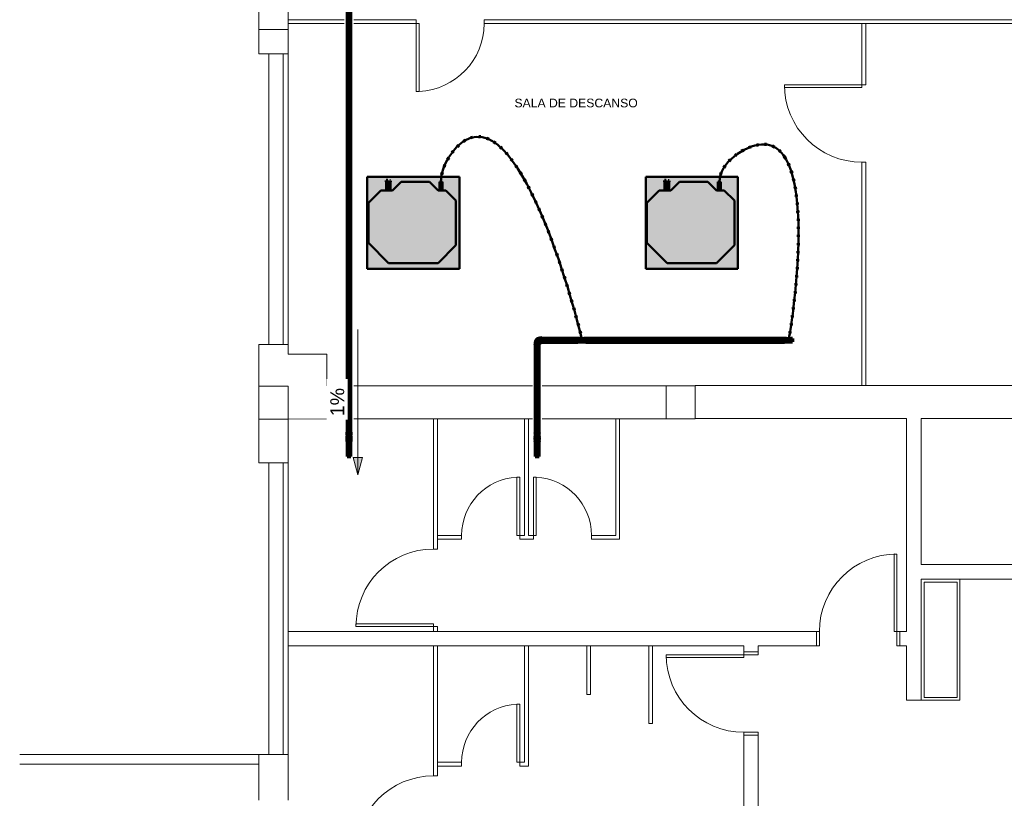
# Model space of a CAD drawing. Header units: millimetres. Extents: x -12292 to 200521, y -11012 to 10710.
# Tile 97 of 105: x -5203 to 4952, y -2793 to 5239. Entities that reach past the tile are written whole.
import ezdxf

# ---------------------------------------------------------------- set-up
doc = ezdxf.new("R2010")
doc.units = ezdxf.units.MM
doc.linetypes.add('Centro', pattern=[30, 12, -6, 6, -6])
doc.linetypes.add('Oculto 1_5', pattern=[2.2, 1.5, -0.7])
for name, color, linetype, lineweight in [('A-DETL', 90, 'Oculto 1_5', 18), ('DIVISORIAS', 7, 'Continuous', 18), ('ESQ', 7, 'Continuous', 18), ('G-ANNO-DIMS', 111, 'Continuous', 9), ('G-ANNO-TEXT', 231, 'Continuous', 18), ('M-EQPM', 50, 'Continuous', 50), ('P-PIPE', 3, 'Continuous', 70), ('P-PIPE-CNTR', 3, 'Centro', 50), ('PAREDES', 7, 'Continuous', 18), ('PEM1-Layout Superior_dwg', 8, 'Continuous', 18), ('PILAR', 7, 'Continuous', 18)]:
    doc.layers.add(name, color=color, linetype=linetype, lineweight=lineweight)
doc.styles.add('Arial_1', font='arial.ttf', dxfattribs={"height": 144})
doc.styles.add('Arial_3', font='arial.ttf', dxfattribs={"height": 90})

# ---------------------------------------------------------------- blocks, each defined once
blk = doc.blocks.new('Midea_VRF_Indoor_4-way Cassette_MI-90_100_112_140_Q4_DHN1-D _2nd DC_ - MI2-100Q4DHN1-V12-DRENO PAVIMENTO SUPERIOR')
at = {"layer": 'M-EQPM', "linetype": 'Oculto 1_5', "lineweight": 18}
h = blk.add_hatch(color=256, dxfattribs=at)
h.paths.add_polyline_path([(-475, -255), (-475, -475), (475, -475), (475, 475), (-475, 475), (-475, -57)])
h.paths.add_polyline_path([(-415, -255), (-415, 255), (-206, 464), (206, 464), (335, 335), (335, 281), (425, 281), (425, 275), (426, 275), (426, 282), (438, 281), (438, 265), (426, 265), (426, 271), (425, 271), (425, 265), (335, 265), (335, 244), (425, 244), (425, 235), (335, 235), (335, 215), (425, 125), (425, -165), (335, -255), (335, -269), (425, -270), (425, -301), (335, -301), (335, -335), (230, -440), (-230, -440), (-382, -288)])
h.paths.add_polyline_path([(426, 241), (426, 244), (435, 244), (435, 234), (426, 235), (426, 239)])
for points in [[(-415, -255), (-230, -440), (230, -440), (335, -335), (335, -255), (425, -165), (425, 125), (335, 215), (335, 335), (206, 464), (-206, 464), (-415, 255), (-415, -57)], [(335, 266), (335, 265), (425, 266), (425, 281), (335, 281), (335, 266)], [(335, 235), (335, 235), (425, 235), (425, 244), (335, 244), (335, 235)], [(335, -300), (335, -301), (425, -300), (425, -269), (335, -270), (335, -299)]]:
    blk.add_hatch(color=256, dxfattribs=at).paths.add_polyline_path(points)
at = {"layer": 'M-EQPM'}
for p, q in [((0, 475), (-475, 475)), ((-475, 475), (-475, -475)), ((-475, -475), (-475, 475)), ((-475, 475), (475, 475)), ((-206, 464), (-415, 255)), ((-415, 255), (-206, 464)), ((206, 464), (-206, 464)), ((-206, 464), (206, 464)), ((475, 475), (0, 475)), ((335, 335), (206, 464)), ((206, 464), (335, 335)), ((475, -475), (475, 475)), ((475, 475), (475, -475)), ((335, 215), (335, 335)), ((335, 335), (335, 215)), ((-415, 255), (-415, -255)), ((-415, -255), (-415, 255)), ((425, 281), (335, 281)), ((335, 265), (425, 265)), ((425, 244), (335, 244)), ((335, 235), (425, 235)), ((425, 125), (335, 215)), ((335, 215), (425, 125)), ((425, 265), (425, 281)), ((425, 235), (425, 244)), ((425, -165), (425, 125)), ((425, 125), (425, -165)), ((335, -255), (425, -165)), ((425, -165), (335, -255)), ((-415, -255), (-230, -440)), ((-230, -440), (-415, -255)), ((335, -335), (335, -255)), ((335, -255), (335, -335)), ((425, -269), (335, -269)), ((335, -301), (425, -301)), ((425, -301), (425, -269)), ((230, -440), (335, -335)), ((335, -335), (230, -440)), ((-475, -475), (475, -475)), ((475, -475), (-475, -475)), ((-230, -440), (230, -440)), ((230, -440), (-230, -440))]:
    blk.add_line(p, q, dxfattribs=at)
blk = doc.blocks.new('Midea_VRF_Indoor_4-way Cassette_MI-90_100_112_140_Q4_DHN1-D _2nd DC_ - MI2-100Q4DHN1-V13-DRENO PAVIMENTO SUPERIOR')
at = {"layer": 'M-EQPM', "linetype": 'Oculto 1_5', "lineweight": 18}
h = blk.add_hatch(color=256, dxfattribs=at)
h.paths.add_polyline_path([(-475, -255), (-475, -475), (475, -475), (475, 475), (-475, 475), (-475, 65)])
h.paths.add_polyline_path([(-415, 215), (-415, 255), (-206, 464), (206, 464), (335, 335), (335, 281), (425, 281), (425, 275), (426, 275), (426, 282), (438, 281), (438, 265), (426, 265), (426, 271), (425, 271), (425, 265), (335, 265), (335, 244), (425, 244), (425, 235), (335, 235), (335, 215), (425, 125), (425, -165), (335, -255), (335, -269), (425, -270), (425, -301), (335, -301), (335, -335), (230, -440), (-230, -440), (-415, -255), (-415, 65)])
h.paths.add_polyline_path([(426, 241), (426, 244), (435, 244), (435, 234), (426, 235), (426, 241)])
for points in [[(-415, -255), (-230, -440), (230, -440), (335, -335), (335, -255), (425, -165), (425, 125), (335, 215), (335, 335), (206, 464), (-206, 464), (-415, 255), (-415, 65)], [(335, 281), (335, 265), (425, 266), (425, 281)], [(335, 235), (425, 235), (425, 244), (335, 244), (335, 235)], [(335, -300), (335, -301), (425, -300), (425, -269), (335, -270), (335, -299)]]:
    blk.add_hatch(color=256, dxfattribs=at).paths.add_polyline_path(points)
at = {"layer": 'M-EQPM'}
for p, q in [((0, 475), (-475, 475)), ((-475, 475), (-475, -475)), ((-475, -475), (-475, 475)), ((-475, 475), (475, 475)), ((-206, 464), (-415, 255)), ((-415, 255), (-206, 464)), ((206, 464), (-206, 464)), ((-206, 464), (206, 464)), ((475, 475), (0, 475)), ((335, 335), (206, 464)), ((206, 464), (335, 335)), ((475, -475), (475, 475)), ((475, 475), (475, -475)), ((335, 215), (335, 335)), ((335, 335), (335, 215)), ((-415, 255), (-415, -255)), ((-415, -255), (-415, 255)), ((425, 281), (335, 281)), ((335, 265), (425, 265)), ((425, 244), (335, 244)), ((335, 235), (425, 235)), ((425, 125), (335, 215)), ((335, 215), (425, 125)), ((425, 265), (425, 281)), ((425, 235), (425, 244)), ((425, -165), (425, 125)), ((425, 125), (425, -165)), ((335, -255), (425, -165)), ((425, -165), (335, -255)), ((-415, -255), (-230, -440)), ((-230, -440), (-415, -255)), ((335, -335), (335, -255)), ((335, -255), (335, -335)), ((425, -269), (335, -269)), ((335, -301), (425, -301)), ((425, -301), (425, -269)), ((230, -440), (335, -335)), ((335, -335), (230, -440)), ((-475, -475), (475, -475)), ((475, -475), (-475, -475)), ((-230, -440), (230, -440)), ((230, -440), (-230, -440))]:
    blk.add_line(p, q, dxfattribs=at)
blk = doc.blocks.new('Cotovelo - PVC - CW - Padrão-V20-DRENO PAVIMENTO SUPERIOR')
at = {"layer": 'P-PIPE', "lineweight": 18}
for points in [[(118, 972), (135, 972), (135, 977), (111, 977), (111, 972), (114, 972)], [(135, 909), (141, 910), (147, 913), (152, 917), (156, 923), (157, 926), (158, 932), (157, 938), (154, 945), (154, 941), (155, 936), (156, 932), (155, 926), (151, 920), (148, 916), (145, 914), (140, 912), (135, 911), (128, 912), (122, 915), (118, 919), (116, 923), (114, 929), (113, 932), (114, 938), (115, 943), (115, 945), (114, 943), (112, 938), (111, 932), (112, 926), (114, 921), (120, 915), (124, 912), (129, 910)], [(118, 955), (135, 955), (135, 972), (113, 972), (113, 955), (116, 955)], [(135, 911), (141, 912), (147, 915), (151, 919), (154, 924), (155, 929), (156, 932), (155, 938), (154, 939), (153, 928), (150, 922), (145, 917), (140, 914), (135, 913), (127, 915), (121, 919), (117, 924), (116, 930), (115, 940), (114, 938), (113, 931), (114, 927), (118, 920), (121, 916), (124, 914), (129, 912)], [(135, 913), (135, 955), (116, 955), (115, 940), (116, 928), (120, 921), (124, 916), (131, 914), (131, 914)], [(135, 972), (158, 972), (158, 977), (135, 977)], [(156, 955), (156, 972), (135, 972), (135, 955), (155, 955)], [(135, 913), (143, 915), (143, 916), (143, 916), (147, 918), (151, 924), (152, 925), (153, 929), (154, 938), (153, 955), (135, 955), (135, 914)]]:
    blk.add_hatch(color=120, dxfattribs=at).paths.add_polyline_path(points)
at = {"layer": 'P-PIPE', "color": 4}
for p, q in [((111, 977), (111, 972)), ((135, 977), (111, 977)), ((111, 972), (135, 972)), ((113, 972), (113, 955)), ((113, 955), (135, 955)), ((158, 977), (135, 977)), ((135, 972), (158, 972)), ((135, 955), (156, 955)), ((156, 955), (156, 972)), ((158, 972), (158, 977))]:
    blk.add_line(p, q, dxfattribs=at)
at = {"layer": 'P-PIPE', "color": 4, "flags": 128}
for points in [[(115, 955), (115, 954), (115, 953), (115, 953), (115, 952), (115, 951), (115, 950), (115, 949), (115, 948), (115, 947), (115, 946), (115, 945), (115, 945), (115, 944), (115, 943), (115, 942), (115, 942), (115, 941), (115, 940), (115, 939), (115, 939), (115, 938), (115, 938), (115, 937), (115, 936), (115, 936), (115, 935), (115, 935), (115, 935), (115, 934), (115, 934), (115, 934), (115, 933), (115, 933), (115, 933), (115, 933), (115, 932), (115, 932), (115, 932), (115, 932)], [(154, 932), (154, 932), (154, 932), (154, 932), (154, 933), (154, 933), (154, 933), (154, 933), (154, 933), (154, 934), (154, 934), (154, 934), (154, 935), (154, 935), (154, 936), (154, 936), (154, 937), (154, 937), (154, 938), (154, 939), (154, 939), (154, 940), (154, 941), (154, 941), (154, 942), (154, 943), (154, 944), (154, 944), (154, 945), (154, 946), (154, 947), (154, 948), (154, 949), (154, 950), (154, 950), (154, 951), (154, 952), (154, 953), (154, 954), (154, 955), (154, 955)]]:
    blk.add_lwpolyline(points, dxfattribs=at)
at = {"layer": 'P-PIPE', "color": 4}
for radius, start, end in [(23.3, 145.0433, 270), (21.2, 155.5112, 270), (19.3, 171.1437, 270), (23.3, 270, 34.7888), (21.2, 270, 24.9714), (19.2, 270, 5.2921)]:
    blk.add_arc((135, 932), radius, start, end, dxfattribs=at)
blk = doc.blocks.new('PEM1-Layout Superior_dwg_PLAT-964935-DRENO PAVIMENTO SUPERIOR')
at = {"layer": 'PAREDES', "flags": 128}
for points in [[(-1250, 1300), (0, 1300), (0, 900), (-1250, 900)], [(-1220, 1270), (-30, 1270), (-30, 930), (-1220, 930)]]:
    blk.add_lwpolyline(points, close=True, dxfattribs=at)
blk = doc.blocks.new('PEM1-Layout Superior_dwg-964791-DRENO PAVIMENTO SUPERIOR')
at = {"lineweight": 18}
for p, q in [((28722, 61697), (28722, 61657)), ((29422, 61697), (29422, 61657))]:
    blk.add_line(p, q, dxfattribs=at)
at = {"layer": 'DIVISORIAS'}
for p, q in [((27978, 61697), (27400, 61697)), ((27400, 61657), (27978, 61657)), ((28722, 61697), (28078, 61697)), ((28078, 61657), (28752, 61657)), ((33319, 61057), (33319, 61657)), ((33359, 61057), (33359, 61657))]:
    blk.add_line(p, q, dxfattribs=at)
at = {"layer": 'DIVISORIAS', "flags": 128}
for points in [[(29422, 61697), (35189, 61697), (35189, 61657), (29422, 61657)], [(33359, 61097), (33359, 61027), (33319, 61027), (33319, 61097)], [(33319, 57923), (33319, 60227), (33359, 60227), (33359, 57923)]]:
    blk.add_lwpolyline(points, dxfattribs=at)
blk.add_lwpolyline([(33319, 61027), (33319, 60997), (32519, 60997), (32519, 61027)], close=True, dxfattribs=at)
at = {"layer": 'ESQ'}
for p, q in [((27350, 61346), (27350, 58346)), ((27400, 61346), (27400, 58346)), ((27350, 57126), (27350, 54116)), ((27400, 57126), (27400, 54116))]:
    blk.add_line(p, q, dxfattribs=at)
at = {"layer": 'ESQ', "flags": 128}
for points in [[(28722, 61697), (28722, 61657), (28692, 61657)], [(29422, 61697), (29422, 61657), (29452, 61657)], [(28940, 57577), (28940, 56236), (28900, 56236), (28900, 57577)], [(32850, 55236), (32880, 55236), (32880, 55386), (32850, 55386)], [(33710, 55236), (33680, 55236), (33680, 55386), (33710, 55386)], [(28940, 55236), (28940, 53896), (28900, 53896), (28900, 55236)], [(32250, 55176), (32250, 55146), (32100, 55146), (32100, 55176)], [(32250, 54316), (32250, 54346), (32100, 54346), (32100, 54316)]]:
    blk.add_lwpolyline(points, dxfattribs=at)
for points in [[(28752, 60957), (28722, 60957), (28722, 61657), (28752, 61657)], [(29760, 56977), (29790, 56977), (29790, 56377), (29760, 56377)], [(29960, 56977), (29930, 56977), (29930, 56377), (29960, 56377)], [(33680, 55386), (33650, 55386), (33650, 56186), (33680, 56185)], [(28100, 55466), (28100, 55436), (28900, 55436), (28900, 55466)], [(30480, 55236), (30520, 55236), (30520, 54736), (30480, 54736)], [(31120, 55236), (31160, 55236), (31160, 54436), (31120, 54436)], [(32100, 55146), (32100, 55116), (31299, 55116), (31300, 55146)], [(29760, 54636), (29790, 54636), (29790, 54036), (29760, 54036)]]:
    blk.add_lwpolyline(points, close=True, dxfattribs=at)
at = {"layer": 'ESQ'}
for centre, radius, start, end in [((28722, 61657), 700, 272.4556, 0), ((33319, 61027), 800, 180, 270), ((29790, 56378), 600, 92.8655, 180.0716), ((29930, 56378), 600, 359.9284, 87.1345), ((28900, 55436), 800, 90, 180), ((33680, 55385), 800, 90, 180), ((32100, 55146), 800, 180, 270), ((29790, 54036), 600, 92.8655, 180.0716), ((28900, 53096), 800, 90, 180)]:
    blk.add_arc(centre, radius, start, end, dxfattribs=at)
at = {"layer": 'PAREDES'}
for p, q in [((27200, 61346), (27200, 58346)), ((29920, 57921), (28078, 57921)), ((31300, 57921), (30020, 57921)), ((35500, 57925), (31600, 57925)), ((29920, 57580), (28078, 57580)), ((31300, 57580), (30020, 57580)), ((27200, 57126), (27200, 54116)), ((33710, 55386), (33710, 55236)), ((24632, 54116), (27100, 54116)), ((24632, 54016), (27100, 54016))]:
    blk.add_line(p, q, dxfattribs=at)
at = {"layer": 'PAREDES', "flags": 128}
for points in [[(27100, 61596), (27100, 61346), (27400, 61346), (27400, 61596)], [(27978, 57921), (27800, 57921), (27800, 58246), (27400, 58246), (27400, 58346), (27100, 58346), (27100, 57915)], [(31600, 57582), (33780, 57582), (33780, 55386), (33710, 55386), (33710, 55236), (33780, 55236), (33780, 54676), (33930, 54676), (33930, 55926), (35800, 55926), (35800, 56146), (35650, 56146), (35650, 56076), (33930, 56076), (33930, 57584), (35500, 57584)], [(27978, 57580), (27800, 57580), (27400, 57576), (27400, 57126), (27100, 57126), (27100, 57246), (27100, 57576)], [(29840, 57578), (29840, 56377), (29790, 56377), (29790, 56337), (29930, 56337), (29930, 56377), (29880, 56377), (29880, 57579)], [(30780, 57580), (30780, 56377), (30530, 56377), (30530, 56337), (30820, 56337), (30820, 57580)], [(33780, 57582), (33780, 55386), (33710, 55386), (33780, 55386)], [(28940, 56337), (29190, 56337), (29190, 56377), (28940, 56377)], [(28900, 55386), (28900, 55436), (28940, 55436), (28940, 55386)], [(28045, 52896), (32250, 52896), (33930, 52896), (33930, 53546), (33780, 53546), (33780, 53046), (32250, 53046), (32250, 54316), (32100, 54316), (32100, 53046), (28045, 53046)], [(27100, 53646), (27100, 54116), (27400, 54116), (27400, 53646)], [(28940, 53996), (29190, 53996), (29190, 54036), (28940, 54036)]]:
    blk.add_lwpolyline(points, dxfattribs=at)
for points in [[(27400, 55236), (27400, 55386), (32850, 55386), (32850, 55236), (32250, 55236), (32250, 55176), (32100, 55176), (32100, 55236)], [(29880, 53996), (29880, 55236), (29840, 55236), (29840, 54036), (29790, 54036), (29790, 53996)]]:
    blk.add_lwpolyline(points, close=True, dxfattribs=at)
at = {"layer": 'PILAR', "flags": 128}
blk.add_lwpolyline([(27100, 61896), (27400, 61896), (27400, 61596), (27100, 61596)], close=True, dxfattribs=at)
for points in [[(27100, 57916), (27400, 57916), (27400, 57576), (27100, 57576), (27100, 57915)], [(31300, 57920), (31300, 57580), (31600, 57580), (31600, 57921), (31300, 57921)]]:
    blk.add_lwpolyline(points, dxfattribs=at)
at = {"extrusion": (0, 0, -1), "zscale": -1, "rotation": 270}
blk.add_blockref('PEM1-Layout Superior_dwg_PLAT-964935-DRENO PAVIMENTO SUPERIOR', (-35230, 54676), dxfattribs=at)
blk = doc.blocks.new('Cotovelo - PVC - CW - Padrão-V19-DRENO PAVIMENTO SUPERIOR')
at = {"layer": 'P-PIPE', "lineweight": 18}
h = blk.add_hatch(color=120, dxfattribs=at)
h.paths.add_polyline_path([(157, 1950), (157, 1951), (153, 1950), (157, 1950)])
h.paths.add_polyline_path([(115, 1909), (154, 1909), (155, 1912), (157, 1913), (157, 1943), (157, 1950), (147, 1950), (136, 1945), (132, 1942), (130, 1941), (124, 1935), (120, 1928), (118, 1922), (116, 1917), (116, 1912)])
for points in [[(174, 1911), (174, 1911), (174, 1944), (174, 1953), (158, 1953), (157, 1943), (158, 1911)], [(179, 1909), (180, 1909), (179, 1921), (179, 1956), (174, 1956), (174, 1944), (174, 1909), (174, 1909)], [(118, 1887), (158, 1887), (158, 1893), (111, 1893), (111, 1887), (114, 1887)], [(134, 1893), (156, 1893), (156, 1909), (113, 1909), (114, 1893), (129, 1893)], [(116, 1912), (116, 1915), (116, 1914)], [(180, 1909), (179, 1916), (179, 1910)]]:
    blk.add_hatch(color=120, dxfattribs=at).paths.add_polyline_path(points)
at = {"layer": 'A-DETL', "color": 120, "linetype": 'Continuous'}
for start_param, end_param in [(4.712389, 5.759587), (3.665191, 4.45059)]:
    blk.add_ellipse((180, 1932), major_axis=(0, 23.3), ratio=0.01, start_param=start_param, end_param=end_param, dxfattribs=at)
at = {"layer": 'P-PIPE', "color": 4}
for p, q in [((174, 1953), (158, 1953)), ((180, 1956), (174, 1956)), ((111, 1893), (111, 1887)), ((158, 1893), (111, 1893)), ((111, 1887), (158, 1887)), ((113, 1909), (113, 1893)), ((156, 1909), (113, 1909)), ((156, 1893), (156, 1909)), ((158, 1911), (174, 1911)), ((158, 1887), (158, 1893)), ((174, 1909), (180, 1909))]:
    blk.add_line(p, q, dxfattribs=at)
at = {"layer": 'P-PIPE', "color": 4, "flags": 128}
for points in [[(158, 1952), (156, 1951), (154, 1951), (152, 1951), (151, 1951), (149, 1951), (147, 1950), (146, 1950), (144, 1949), (143, 1949), (141, 1948), (140, 1947), (138, 1947), (137, 1946), (135, 1945), (134, 1944), (132, 1943), (131, 1942), (130, 1941), (128, 1940), (127, 1939), (126, 1937), (125, 1936), (124, 1935), (123, 1933), (122, 1932), (121, 1931), (120, 1929), (119, 1928), (119, 1926), (118, 1925), (118, 1923), (117, 1921), (117, 1920), (116, 1918), (116, 1916), (116, 1915), (115, 1913), (115, 1911), (115, 1910), (115, 1909)], [(154, 1909), (154, 1909), (154, 1910), (154, 1910), (154, 1910), (154, 1910), (154, 1910), (154, 1910), (154, 1910), (154, 1911), (154, 1911), (154, 1911), (154, 1911), (154, 1911), (154, 1911), (154, 1911), (155, 1912), (155, 1912), (155, 1912), (155, 1912), (155, 1912), (155, 1912), (155, 1912), (155, 1912), (155, 1912), (155, 1912), (156, 1913), (156, 1913), (156, 1913), (156, 1913), (156, 1913), (156, 1913), (156, 1913), (157, 1913), (157, 1913), (157, 1913), (157, 1913), (157, 1913), (157, 1913), (157, 1913), (158, 1913)]]:
    blk.add_lwpolyline(points, dxfattribs=at)
at = {"layer": 'P-PIPE', "color": 4}
for centre, major_axis, start_param, end_param in [((158, 1932), (0, 21.2), 0, 3.141593), ((174, 1932), (0, 23.3), 0, 3.141593), ((180, 1932), (0, 23.3), 0, 3.141593), ((180, 1932), (0, 23.3), 5.759587, 6.283185), ((180, 1932), (0, 23.3), 3.141593, 3.665191)]:
    blk.add_ellipse(centre, major_axis=major_axis, ratio=0.01, start_param=start_param, end_param=end_param, dxfattribs=at)
blk = doc.blocks.new('Cotovelo - PVC - CW - Padrão-V21-DRENO PAVIMENTO SUPERIOR')
at = {"layer": 'P-PIPE', "lineweight": 18}
for points in [[(118, 909), (128, 910), (122, 913), (116, 918), (116, 918), (116, 912), (116, 909), (117, 909)], [(149, 909), (153, 909), (153, 918), (149, 915), (144, 911), (140, 910), (141, 909), (149, 909)], [(118, 887), (135, 887), (135, 893), (111, 893), (111, 887), (117, 887)], [(124, 893), (135, 893), (135, 909), (128, 909), (113, 909), (113, 893), (123, 893)], [(135, 893), (156, 893), (156, 909), (135, 909), (135, 895)], [(158, 887), (158, 893), (135, 893), (135, 887), (157, 887)]]:
    blk.add_hatch(color=120, dxfattribs=at).paths.add_polyline_path(points)
at = {"layer": 'A-DETL', "color": 120, "linetype": 'Continuous', "flags": 128}
for points in [[(115, 933), (115, 934), (115, 935), (115, 935)], [(115, 928), (115, 928), (115, 929), (115, 929), (115, 930), (115, 930), (115, 930), (115, 931), (115, 931), (115, 931), (115, 932), (115, 932)], [(116, 935), (116, 935), (116, 936), (116, 937), (116, 938), (116, 938), (117, 939), (117, 940), (117, 940), (117, 941), (118, 942), (118, 942), (119, 943), (119, 944), (120, 944), (120, 945), (121, 946), (121, 946), (122, 947), (122, 947), (123, 948), (123, 948), (124, 948), (125, 949), (125, 949), (126, 950), (127, 950), (128, 950), (128, 950), (129, 951), (130, 951), (130, 951), (131, 951), (132, 951), (133, 951), (134, 951), (134, 952), (135, 952)], [(135, 952), (135, 951), (136, 951), (137, 951), (138, 951), (138, 951), (139, 951), (140, 951), (141, 951), (141, 950), (142, 950), (143, 950), (143, 949), (144, 949), (145, 949), (145, 948), (146, 948), (147, 947), (147, 947), (148, 946), (148, 946), (149, 945), (149, 945), (150, 944), (150, 943), (151, 943), (151, 942), (151, 941), (152, 941), (152, 940), (152, 939), (153, 939), (153, 938), (153, 937), (153, 936), (153, 936), (154, 935), (154, 934), (154, 933), (154, 933)], [(154, 932), (154, 932), (154, 931), (154, 931), (154, 931), (154, 930), (154, 930), (154, 930), (154, 929), (154, 929), (154, 928), (154, 928), (154, 927)]]:
    blk.add_lwpolyline(points, dxfattribs=at)
at = {"layer": 'A-DETL', "color": 120, "linetype": 'Continuous'}
for start, end in [(105, 144.9209), (96.4577, 105), (90, 94.5985), (85.4015, 90), (75, 83.5423), (34.9112, 75)]:
    blk.add_arc((135, 932), 23.3, start, end, dxfattribs=at)
at = {"layer": 'P-PIPE', "color": 4}
for p, q in [((111, 893), (111, 887)), ((135, 893), (111, 893)), ((111, 887), (135, 887)), ((113, 909), (113, 893)), ((132, 909), (113, 909)), ((158, 893), (135, 893)), ((135, 887), (158, 887)), ((156, 909), (137, 909)), ((156, 893), (156, 909)), ((158, 887), (158, 893))]:
    blk.add_line(p, q, dxfattribs=at)
at = {"layer": 'P-PIPE', "color": 4, "flags": 128}
for points in [[(115, 909), (115, 910), (115, 911), (115, 912), (115, 913), (115, 914), (115, 915), (115, 916), (115, 917), (115, 917), (115, 918), (115, 919)], [(154, 919), (154, 918), (154, 918), (154, 917), (154, 916), (154, 915), (154, 914), (154, 913), (154, 912), (154, 911), (154, 910), (154, 910), (154, 909)]]:
    blk.add_lwpolyline(points, dxfattribs=at)
blk = doc.blocks.new('Cotovelo - PVC - CW - Padrão-1119545-DRENO PAVIMENTO SUPERIOR')
at = {"layer": 'P-PIPE', "lineweight": 18}
for points in [[(-1807, 973), (-1807, 979), (-1830, 979), (-1830, 974), (-1818, 973), (-1813, 973)], [(-1807, 911), (-1800, 912), (-1794, 915), (-1789, 919), (-1785, 925), (-1784, 928), (-1783, 934), (-1784, 940), (-1788, 947), (-1787, 942), (-1786, 938), (-1785, 934), (-1786, 928), (-1790, 922), (-1794, 918), (-1798, 915), (-1802, 914), (-1807, 913), (-1813, 914), (-1819, 917), (-1823, 921), (-1826, 925), (-1827, 931), (-1828, 934), (-1826, 942), (-1826, 945), (-1826, 947), (-1827, 945), (-1829, 940), (-1830, 934), (-1829, 928), (-1826, 922), (-1822, 917), (-1817, 914), (-1812, 912)], [(-1807, 957), (-1807, 973), (-1828, 973), (-1828, 957), (-1817, 957), (-1812, 957)], [(-1807, 913), (-1800, 914), (-1794, 917), (-1790, 921), (-1788, 925), (-1786, 931), (-1785, 934), (-1787, 942), (-1787, 941), (-1788, 930), (-1791, 924), (-1795, 919), (-1802, 916), (-1807, 915), (-1815, 917), (-1820, 921), (-1824, 926), (-1826, 932), (-1826, 942), (-1827, 940), (-1828, 933), (-1827, 929), (-1823, 922), (-1820, 918), (-1815, 915), (-1812, 914)], [(-1807, 915), (-1807, 957), (-1826, 957), (-1826, 942), (-1826, 933), (-1823, 924), (-1817, 918), (-1811, 916), (-1810, 916)], [(-1807, 973), (-1783, 974), (-1783, 979), (-1795, 979), (-1807, 979), (-1807, 973)], [(-1807, 957), (-1785, 957), (-1785, 973), (-1807, 973), (-1807, 957)], [(-1807, 915), (-1798, 917), (-1794, 920), (-1790, 925), (-1790, 925), (-1789, 930), (-1788, 931), (-1787, 940), (-1788, 957), (-1807, 957), (-1807, 916)]]:
    blk.add_hatch(color=120, dxfattribs=at).paths.add_polyline_path(points)
at = {"layer": 'A-DETL', "color": 120, "linetype": 'Continuous'}
for start_param, end_param in [(1.570796, 2.617994), (0.523599, 1.570796)]:
    blk.add_ellipse((-1807, 979), major_axis=(23.3, 0), ratio=0.01, start_param=start_param, end_param=end_param, dxfattribs=at)
at = {"layer": 'P-PIPE', "color": 4}
for p, q in [((-1830, 979), (-1830, 974)), ((-1828, 974), (-1828, 957)), ((-1785, 957), (-1785, 974)), ((-1783, 974), (-1783, 979))]:
    blk.add_line(p, q, dxfattribs=at)
at = {"layer": 'P-PIPE', "color": 4, "flags": 128}
for points in [[(-1826, 957), (-1826, 956), (-1826, 955), (-1826, 954), (-1826, 953), (-1826, 953), (-1826, 952), (-1826, 951), (-1826, 950), (-1826, 949), (-1826, 948), (-1826, 947), (-1826, 946), (-1826, 946), (-1826, 945), (-1826, 944), (-1826, 943), (-1826, 943), (-1826, 942), (-1826, 941), (-1826, 941), (-1826, 940), (-1826, 939), (-1826, 939), (-1826, 938), (-1826, 938), (-1826, 937), (-1826, 937), (-1826, 937), (-1826, 936), (-1826, 936), (-1826, 935), (-1826, 935), (-1826, 935), (-1826, 935), (-1826, 935), (-1826, 934), (-1826, 934), (-1826, 934), (-1826, 934)], [(-1787, 934), (-1787, 934), (-1787, 934), (-1787, 934), (-1787, 935), (-1787, 935), (-1787, 935), (-1787, 935), (-1787, 935), (-1787, 936), (-1787, 936), (-1787, 937), (-1787, 937), (-1787, 937), (-1787, 938), (-1787, 938), (-1787, 939), (-1787, 939), (-1787, 940), (-1787, 941), (-1787, 941), (-1787, 942), (-1787, 943), (-1787, 943), (-1787, 944), (-1787, 945), (-1787, 946), (-1787, 946), (-1787, 947), (-1787, 948), (-1787, 949), (-1787, 950), (-1787, 951), (-1787, 952), (-1787, 953), (-1787, 953), (-1787, 954), (-1787, 955), (-1787, 956), (-1787, 957), (-1787, 957)]]:
    blk.add_lwpolyline(points, dxfattribs=at)
at = {"layer": 'P-PIPE', "color": 4}
for radius, start, end in [(23.3, 145.0323, 270), (21.2, 155.4945, 270), (19.2, 172.1207, 270), (23.3, 270, 34.7719), (21.2, 270, 24.9435), (19.2, 270, 5.2075)]:
    blk.add_arc((-1807, 934), radius, start, end, dxfattribs=at)
for centre, major_axis, start_param, end_param in [((-1807, 979), (23.3, 0), 2.617994, 4.712389), ((-1807, 974), (23.3, 0), 3.141593, 4.712389), ((-1807, 957), (21.2, 0), 3.141593, 4.712389), ((-1807, 979), (23.3, 0), 4.712389, 6.806784), ((-1807, 974), (23.3, 0), 4.712389, 6.283185), ((-1807, 957), (-21.2, 0), 1.570796, 3.141593)]:
    blk.add_ellipse(centre, major_axis=major_axis, ratio=0.01, start_param=start_param, end_param=end_param, dxfattribs=at)
blk = doc.blocks.new('Cotovelo - PVC - CW - Padrão-V24-DRENO PAVIMENTO SUPERIOR')
at = {"layer": 'P-PIPE', "lineweight": 18}
for points in [[(-1825, 911), (-1813, 912), (-1819, 915), (-1825, 920), (-1825, 920), (-1825, 914), (-1826, 911)], [(-1804, 911), (-1788, 911), (-1788, 920), (-1792, 917), (-1797, 913), (-1802, 912)], [(-1807, 889), (-1807, 895), (-1830, 895), (-1830, 889), (-1813, 889)], [(-1807, 895), (-1807, 911), (-1813, 911), (-1828, 911), (-1828, 895), (-1812, 895)], [(-1807, 895), (-1785, 895), (-1785, 911), (-1807, 911)], [(-1807, 889), (-1783, 889), (-1783, 895), (-1807, 895)]]:
    blk.add_hatch(color=120, dxfattribs=at).paths.add_polyline_path(points)
at = {"layer": 'A-DETL', "color": 120, "linetype": 'Continuous', "flags": 128}
for points in [[(-1826, 935), (-1826, 936), (-1826, 937), (-1826, 937), (-1825, 938), (-1825, 939), (-1825, 940), (-1825, 940), (-1825, 941), (-1824, 942), (-1824, 943), (-1824, 943), (-1823, 944), (-1823, 945), (-1822, 945), (-1822, 946), (-1822, 946), (-1821, 947), (-1821, 948), (-1820, 948), (-1819, 949), (-1819, 949), (-1818, 950), (-1818, 950), (-1817, 951), (-1816, 951), (-1816, 951), (-1815, 952), (-1814, 952), (-1814, 952), (-1813, 953), (-1812, 953), (-1811, 953), (-1811, 953), (-1810, 953), (-1809, 953), (-1808, 953), (-1808, 954), (-1807, 954), (-1807, 954)], [(-1826, 930), (-1826, 930), (-1826, 931), (-1826, 931), (-1826, 932), (-1826, 932), (-1826, 932), (-1826, 933), (-1826, 933), (-1826, 933), (-1826, 934), (-1826, 934)], [(-1807, 954), (-1806, 954), (-1805, 954), (-1804, 953), (-1803, 953), (-1803, 953), (-1802, 953), (-1801, 953), (-1800, 953), (-1800, 952), (-1799, 952), (-1798, 952), (-1798, 951), (-1797, 951), (-1796, 951), (-1796, 950), (-1795, 950), (-1794, 949), (-1794, 949), (-1793, 948), (-1793, 948), (-1792, 947), (-1792, 947), (-1791, 946), (-1791, 945), (-1790, 945), (-1790, 944), (-1790, 943), (-1789, 943), (-1789, 942), (-1789, 941), (-1788, 941), (-1788, 940), (-1788, 939), (-1788, 938), (-1788, 938), (-1787, 937), (-1787, 936), (-1787, 935), (-1787, 935)], [(-1787, 934), (-1787, 934), (-1787, 933), (-1787, 933), (-1787, 933), (-1787, 932), (-1787, 932), (-1787, 932), (-1787, 931), (-1787, 931), (-1787, 930), (-1787, 930), (-1787, 929)]]:
    blk.add_lwpolyline(points, dxfattribs=at)
at = {"layer": 'A-DETL', "color": 120, "linetype": 'Continuous'}
for start, end in [(105, 144.9099), (104.5768, 105), (90, 102.8188), (77.1812, 90), (34.8943, 75), (75, 75.4232)]:
    blk.add_arc((-1807, 934), 23.3, start, end, dxfattribs=at)
at = {"layer": 'P-PIPE', "color": 4}
for p, q in [((-1830, 895), (-1830, 889)), ((-1807, 895), (-1830, 895)), ((-1830, 889), (-1807, 889)), ((-1828, 911), (-1828, 895)), ((-1809, 911), (-1828, 911)), ((-1783, 895), (-1807, 895)), ((-1807, 889), (-1783, 889)), ((-1785, 911), (-1804, 911)), ((-1785, 895), (-1785, 911)), ((-1783, 889), (-1783, 895))]:
    blk.add_line(p, q, dxfattribs=at)
at = {"layer": 'P-PIPE', "color": 4, "flags": 128}
for points in [[(-1826, 911), (-1826, 912), (-1826, 913), (-1826, 914), (-1826, 915), (-1826, 916), (-1826, 917), (-1826, 918), (-1826, 919), (-1826, 919), (-1826, 920), (-1826, 921)], [(-1787, 921), (-1787, 920), (-1787, 920), (-1787, 919), (-1787, 918), (-1787, 917), (-1787, 916), (-1787, 915), (-1787, 914), (-1787, 913), (-1787, 912), (-1787, 912), (-1787, 911)]]:
    blk.add_lwpolyline(points, dxfattribs=at)

msp = doc.modelspace()

# ---------------------------------------------------------------- hatches: boundary and pattern name
at = {"layer": 'G-ANNO-DIMS'}
msp.add_hatch(color=256, dxfattribs=at).paths.add_polyline_path([(-1717, 544), (-1668, 724), (-1765, 724)])
at = {"layer": 'P-PIPE'}
for color, points in [(130, [(-1807, 979), (-1807, 6781), (-1827, 6781), (-1826, 979), (-1812, 979)]), (130, [(-1807, 979), (-1787, 979), (-1787, 6781), (-1807, 6781), (-1807, 1061)]), (4, [(-1407, 3569), (-1408, 3581), (-1424, 3581), (-1424, 3569), (-1408, 3569)]), (4, [(-1418, 3568), (-1414, 3568), (-1414, 3569), (-1418, 3569)]), (4, [(-1377, 3569), (-1378, 3578), (-1387, 3578), (-1387, 3569), (-1378, 3569)]), (4, [(1450, 3569), (1465, 3569), (1464, 3581), (1448, 3581), (1448, 3569), (1449, 3569)]), (4, [(1454, 3568), (1458, 3568), (1458, 3569), (1454, 3569)]), (4, [(1494, 3569), (1495, 3569), (1494, 3578), (1485, 3578), (1485, 3569), (1494, 3569)]), (130, [(289, 1912), (555, 1913), (555, 1932), (179, 1932), (180, 1912)]), (130, [(617, 1932), (637, 1932), (637, 1949), (617, 1948), (617, 1932), (637, 1937)]), (130, [(637, 1916), (637, 1932), (617, 1932), (617, 1916), (637, 1916)]), (130, [(637, 1932), (2687, 1932), (2687, 1952), (637, 1952), (637, 1937)]), (130, [(2687, 1912), (2687, 1922), (2687, 1932), (637, 1932), (637, 1912), (2581, 1912)]), (130, [(2706, 1916), (2706, 1924), (2706, 1932), (2687, 1932), (2687, 1916), (2706, 1916)]), (130, [(2749, 1932), (2768, 1932), (2768, 1949), (2749, 1948), (2749, 1937)]), (130, [(135, 977), (134, 1887), (115, 1887), (115, 977), (129, 977)]), (130, [(135, 977), (155, 977), (154, 1887), (135, 1887), (135, 1061)]), (4, [(555, 1915), (555, 1928), (555, 1916)]), (4, [(2687, 1915), (2687, 1928), (2687, 1916)]), (130, [(-1821, 732), (-1807, 732), (-1807, 889), (-1827, 889), (-1826, 732), (-1824, 732)]), (130, [(-1807, 732), (-1787, 732), (-1787, 889), (-1807, 889), (-1807, 839)]), (130, [(135, 732), (135, 887), (115, 887), (115, 732), (129, 732)]), (130, [(135, 732), (155, 732), (154, 887), (135, 887), (135, 839)])]:
    msp.add_hatch(color=color, dxfattribs=at).paths.add_polyline_path(points)
h = msp.add_hatch(color=130, dxfattribs=at)
h.paths.add_polyline_path([(179, 1950), (179, 1950), (280, 1949)])
h.paths.add_polyline_path([(179, 1937), (179, 1937), (289, 1936)])
h.paths.add_polyline_path([(179, 1932), (555, 1932), (555, 1952), (179, 1952), (179, 1932)])
h = msp.add_hatch(color=130, dxfattribs=at)
h.paths.add_polyline_path([(575, 1941), (575, 1949), (555, 1948), (555, 1941)])
h.paths.add_polyline_path([(555, 1932), (575, 1932), (575, 1941), (555, 1941), (555, 1937)])
h = msp.add_hatch(color=130, dxfattribs=at)
h.paths.add_polyline_path([(575, 1916), (575, 1916), (575, 1916)])
h.paths.add_polyline_path([(555, 1916), (575, 1916), (575, 1932), (555, 1932), (555, 1916)])
h = msp.add_hatch(color=130, dxfattribs=at)
h.paths.add_polyline_path([(617, 1948), (617, 1948), (617, 1948)])
h.paths.add_polyline_path([(575, 1932), (617, 1932), (617, 1948), (575, 1947), (575, 1932)])
h = msp.add_hatch(color=130, dxfattribs=at)
h.paths.add_polyline_path([(596, 1916), (617, 1917), (617, 1932), (575, 1932), (575, 1916)])
h.paths.add_polyline_path([(575, 1918), (575, 1918), (617, 1918)])
h.paths.add_polyline_path([(575, 1928), (575, 1928), (617, 1928)])
h = msp.add_hatch(color=130, dxfattribs=at)
h.paths.add_polyline_path([(596, 1916), (596, 1916), (596, 1916)])
h.paths.add_polyline_path([(601, 1948), (600, 1948), (596, 1949), (596, 1948), (601, 1948)])
h = msp.add_hatch(color=130, dxfattribs=at)
h.paths.add_polyline_path([(2706, 1941), (2706, 1949), (2687, 1948), (2687, 1941)])
h.paths.add_polyline_path([(2687, 1932), (2706, 1932), (2706, 1941), (2687, 1941), (2687, 1937)])
h = msp.add_hatch(color=130, dxfattribs=at)
h.paths.add_polyline_path([(2749, 1948), (2749, 1948), (2749, 1948)])
h.paths.add_polyline_path([(2706, 1932), (2749, 1932), (2749, 1948), (2706, 1947), (2706, 1936)])
h = msp.add_hatch(color=130, dxfattribs=at)
h.paths.add_polyline_path([(2727, 1916), (2749, 1917), (2749, 1932), (2706, 1932), (2706, 1916)])
h.paths.add_polyline_path([(2706, 1918), (2706, 1918), (2749, 1918)])
h.paths.add_polyline_path([(2706, 1928), (2706, 1928), (2749, 1928)])
h = msp.add_hatch(color=130, dxfattribs=at)
h.paths.add_polyline_path([(2728, 1916), (2728, 1916), (2727, 1916)])
h.paths.add_polyline_path([(2732, 1948), (2732, 1948), (2727, 1949), (2728, 1948), (2732, 1948)])
h = msp.add_hatch(color=130, dxfattribs=at)
h.paths.add_polyline_path([(2768, 1916), (2768, 1916), (2768, 1916)])
h.paths.add_polyline_path([(2749, 1916), (2768, 1916), (2768, 1932), (2749, 1932), (2749, 1916)])
h = msp.add_hatch(color=4, dxfattribs=at)
h.paths.add_polyline_path([(-1794, 920), (-1789, 926), (-1791, 924), (-1794, 920)])
h.paths.add_polyline_path([(-1819, 920), (-1823, 925), (-1823, 925), (-1825, 929), (-1821, 922), (-1819, 920)])
h = msp.add_hatch(color=4, dxfattribs=at)
h.paths.add_polyline_path([(131, 914), (126, 916), (129, 914)])
h.paths.add_polyline_path([(142, 916), (145, 917), (143, 916), (143, 916)])
h.paths.add_polyline_path([(148, 919), (152, 924), (153, 931), (153, 928), (149, 921), (148, 919)])
h.paths.add_polyline_path([(121, 919), (118, 924), (116, 927), (120, 921), (120, 920)])

# ---------------------------------------------------------------- linework, layer by layer
at = {"layer": 'A-DETL', "color": 120, "linetype": 'Continuous'}
for p, q in [((596, 1916), (596, 1948)), ((2728, 1916), (2728, 1948))]:
    msp.add_line(p, q, dxfattribs=at)
for centre, radius, start, end in [((-1807, 934), 20, 173.18, 180), ((-1807, 934), 20, 180, 186.8173), ((-1807, 934), 20, 135, 172.2099), ((-1807, 934), 20, 187.787, 212.5432), ((-1807, 934), 20, 216.0406, 225), ((-1807, 934), 20, 0, 135), ((-1807, 934), 20, 225, 232.0244), ((-1807, 934), 20, 234.2579, 259.2948), ((-1807, 924), 10, 90, 256.173), ((-1807, 934), 20, 260.6424, 279.3576), ((-1807, 924), 10, 257.9135, 270), ((-1807, 944), 10, 270, 90), ((-1807, 934), 20, 280.7052, 305.7421), ((-1807, 934), 20, 307.9756, 323.9594), ((-1807, 934), 20, 327.4568, 340.4912), ((-1807, 934), 20, 353.1827, 360), ((-1807, 934), 20, 347.6422, 352.213), ((135, 932), 20, 135, 172.2099), ((135, 932), 20, 173.18, 180), ((135, 932), 20, 180, 186.8173), ((135, 932), 20, 187.787, 215.0704), ((135, 932), 20, 216.0406, 225), ((135, 932), 20, 360, 135), ((135, 932), 20, 225, 232.0244), ((135, 932), 20, 234.2579, 259.2948), ((135, 922), 10, 90, 256.173), ((135, 942), 10, 270, 90), ((135, 932), 20, 284.7525, 296.3462), ((135, 932), 20, 307.9756, 323.9594), ((135, 932), 20, 324.9296, 352.213), ((135, 932), 20, 353.1827, 360), ((135, 932), 20, 260.6424, 279.3576), ((135, 922), 10, 257.9135, 270), ((135, 932), 20, 280.7052, 282.2064)]:
    msp.add_arc(centre, radius, start, end, dxfattribs=at)
for centre, major_axis, start_param, end_param in [((180, 1932), (0, 20), 0.785398, 0.941943), ((555, 1932), (0, 16.7), 0.458742, 0.523599), ((555, 1932), (0, 16.7), 0.785398, 0.920431), ((555, 1932), (0, 20), 4.712389, 5.759587), ((555, 1932), (0, 20), 3.665191, 4.712389), ((637, 1932), (0, 16.7), 0, 0.920431), ((637, 1932), (0, 16.7), 4.712389, 6.021386), ((637, 1932), (0, 16.7), 3.403392, 4.712389), ((2687, 1932), (0, 20), 4.712389, 5.759587), ((2687, 1932), (0, 16.7), 0.458742, 0.523599), ((2687, 1932), (0, 16.7), 0.785398, 0.920431), ((2687, 1932), (0, 20), 3.665191, 4.712389), ((180, 1932), (0, 20), 2.19965, 2.356194), ((555, 1932), (0, 16.7), 2.221162, 2.356194), ((637, 1932), (0, 16.7), 2.221162, 3.141593), ((2687, 1932), (0, 16.7), 2.221162, 2.356194), ((-1807, 979), (20, 0), 3.926991, 4.083536), ((-1807, 979), (20, 0), 5.341242, 5.497787)]:
    msp.add_ellipse(centre, major_axis=major_axis, ratio=0.01, start_param=start_param, end_param=end_param, dxfattribs=at)
for points in [[(594, 1947), (596, 1937), (597, 1932), (596, 1932)], [(2731, 1948), (2729, 1938), (2728, 1932), (2728, 1932)]]:
    msp.add_open_spline(points, degree=3, dxfattribs=at)
at = {"layer": 'G-ANNO-DIMS'}
for p, q in [((-1717, 2044), (-1717, 544)), ((-1668, 724), (-1765, 724)), ((-1765, 724), (-1717, 544)), ((-1717, 544), (-1668, 724))]:
    msp.add_line(p, q, dxfattribs=at)
at = {"layer": 'P-PIPE', "color": 4}
for p, q in [((-1827, 6781), (-1827, 979)), ((-1787, 979), (-1787, 6781)), ((-1424, 3581), (-1424, 3569)), ((-1407, 3581), (-1424, 3581)), ((-1424, 3569), (-1424, 3568)), ((-1407, 3569), (-1424, 3569)), ((-1408, 3568), (-1408, 3569)), ((-1407, 3569), (-1407, 3581)), ((-1387, 3578), (-1387, 3569)), ((-1387, 3578), (-1387, 3578)), ((-1377, 3578), (-1387, 3578)), ((-1387, 3569), (-1387, 3568)), ((-1377, 3569), (-1387, 3569)), ((-1387, 3569), (-1387, 3569)), ((-1377, 3569), (-1377, 3578)), ((-1377, 3578), (-1377, 3578)), ((-1377, 3568), (-1377, 3569)), ((-1377, 3569), (-1377, 3569)), ((1448, 3581), (1448, 3569)), ((1465, 3581), (1448, 3581)), ((1448, 3569), (1448, 3568)), ((1465, 3569), (1448, 3569)), ((1464, 3568), (1464, 3569)), ((1465, 3569), (1465, 3581)), ((1485, 3578), (1485, 3569)), ((1485, 3578), (1485, 3578)), ((1495, 3578), (1485, 3578)), ((1485, 3569), (1485, 3568)), ((1495, 3569), (1485, 3569)), ((1485, 3569), (1485, 3569)), ((1495, 3569), (1495, 3578)), ((1495, 3578), (1495, 3578)), ((1495, 3568), (1495, 3569)), ((1495, 3569), (1495, 3569)), ((555, 1952), (180, 1952)), ((575, 1949), (555, 1949)), ((617, 1948), (575, 1948)), ((596, 1949), (596, 1949)), ((596, 1948), (596, 1948)), ((637, 1949), (617, 1949)), ((2687, 1952), (637, 1952)), ((2706, 1949), (2687, 1949)), ((2749, 1948), (2706, 1948)), ((2728, 1948), (2727, 1948)), ((2728, 1949), (2728, 1949)), ((2768, 1949), (2749, 1949)), ((115, 1887), (115, 977)), ((155, 977), (155, 1887)), ((180, 1912), (555, 1912)), ((555, 1916), (575, 1916)), ((575, 1916), (617, 1916)), ((596, 1916), (596, 1916)), ((596, 1916), (596, 1916)), ((617, 1916), (637, 1916)), ((637, 1912), (2687, 1912)), ((2687, 1916), (2706, 1916)), ((2706, 1916), (2749, 1916)), ((2727, 1916), (2728, 1916)), ((2728, 1916), (2728, 1916)), ((2749, 1916), (2768, 1916)), ((-1827, 889), (-1827, 732)), ((-1787, 732), (-1787, 889)), ((115, 887), (115, 732)), ((155, 732), (155, 887)), ((-1827, 732), (-1787, 732)), ((115, 732), (155, 732))]:
    msp.add_line(p, q, dxfattribs=at)
at = {"layer": 'P-PIPE', "color": 130, "lineweight": 50}
for p, q in [((-625, 4002), (-608, 3975)), ((-545, 4039), (-536, 4009)), ((-456, 4048), (-459, 4016)), ((-371, 4027), (-383, 3998)), ((-295, 3985), (-313, 3959)), ((2404, 3963), (2410, 3932)), ((2491, 3969), (2489, 3937)), ((-751, 3885), (-725, 3865)), ((-693, 3948), (-671, 3925)), ((-228, 3930), (-250, 3907)), ((-169, 3869), (-193, 3848)), ((2244, 3902), (2260, 3874)), ((2321, 3939), (2333, 3909)), ((2577, 3946), (2563, 3917)), ((2649, 3896), (2627, 3873)), ((-799, 3814), (-771, 3798)), ((-116, 3803), (-141, 3784)), ((2108, 3799), (2131, 3777)), ((2173, 3856), (2192, 3830)), ((2703, 3828), (2676, 3811)), ((-837, 3737), (-808, 3725)), ((-67, 3734), (-94, 3716)), ((-22, 3663), (-49, 3646)), ((2054, 3733), (2080, 3715)), ((2743, 3752), (2714, 3739)), ((2773, 3673), (2742, 3663)), ((-864, 3655), (-832, 3648)), ((21, 3590), (-7, 3574)), ((2014, 3655), (2044, 3645)), ((2795, 3591), (2764, 3584)), ((61, 3516), (32, 3501)), ((2812, 3509), (2780, 3503)), ((99, 3441), (70, 3427)), ((135, 3365), (106, 3352)), ((2824, 3426), (2792, 3421)), ((169, 3289), (140, 3276)), ((2833, 3342), (2801, 3339)), ((2839, 3259), (2807, 3257)), ((203, 3212), (173, 3199)), ((2843, 3175), (2811, 3174)), ((235, 3134), (205, 3122)), ((266, 3056), (236, 3045)), ((2845, 3092), (2813, 3091)), ((296, 2978), (266, 2967)), ((2845, 3008), (2813, 3008)), ((325, 2899), (295, 2888)), ((2844, 2925), (2812, 2925)), ((353, 2820), (323, 2810)), ((2838, 2758), (2806, 2760)), ((2841, 2841), (2810, 2842)), ((380, 2741), (350, 2731)), ((407, 2661), (376, 2651)), ((2833, 2675), (2801, 2677)), ((432, 2582), (402, 2572)), ((2827, 2591), (2795, 2594)), ((457, 2502), (427, 2492)), ((2820, 2508), (2788, 2511)), ((482, 2422), (451, 2412)), ((506, 2341), (475, 2332)), ((2803, 2342), (2771, 2346)), ((2812, 2425), (2780, 2428)), ((529, 2261), (498, 2252)), ((2793, 2259), (2761, 2263)), ((551, 2180), (520, 2172)), ((2783, 2177), (2751, 2181)), ((573, 2099), (542, 2091)), ((2771, 2094), (2739, 2099)), ((594, 2018), (563, 2010)), ((2759, 2012), (2727, 2017))]:
    msp.add_line(p, q, dxfattribs=at)
for centre, start, end in [((-1807, 934), 212.689, 215.5555), ((-1807, 934), 324.4445, 327.311), ((-1807, 934), 340.637, 347.4964), ((135, 932), 296.492, 305.8917), ((135, 932), 282.3523, 284.6067)]:
    msp.add_arc(centre, 20, start, end, dxfattribs=at)
at = {"layer": 'P-PIPE', "color": 4}
for centre, major_axis, ratio, start_param, end_param in [((180, 1932), (0, 20), 0.01, 0, 0.785398), ((555, 1932), (0, 20), 0.01, 0, 1.570796), ((555, 1932), (0, 16.7), 0.01, 0, 0.455761), ((555, 1932), (0, 16.7), 0.01, 0.523599, 0.785398), ((555, 1932), (0, 20), 0.01, 1.570796, 3.141593), ((555, 1932), (0, 20), 0.01, 5.759587, 6.021386), ((575, 1932), (0, 16.7), 0.01, 0, 1.570796), ((575, 1932), (0, 16.7), 0.01, 1.570796, 3.141593), ((596, 1932), (0, 16.7), 0.99995, 6.021386, 6.544985), ((617, 1932), (0, 16.7), 0.01, 0, 1.570796), ((617, 1932), (0, 16.7), 0.01, 1.570796, 3.141593), ((637, 1932), (0, 20), 0.01, 0, 1.570796), ((637, 1932), (0, 20), 0.01, 1.570796, 3.141593), ((2687, 1932), (0, 20), 0.01, 0, 1.570796), ((2687, 1932), (0, 20), 0.01, 5.759587, 6.021386), ((2687, 1932), (0, 16.7), 0.01, 0, 0.455761), ((2687, 1932), (0, 16.7), 0.01, 0.523599, 0.785398), ((2687, 1932), (0, 20), 0.01, 1.570796, 3.141593), ((2706, 1932), (0, 16.7), 0.01, 0, 1.570796), ((2706, 1932), (0, 16.7), 0.01, 1.570796, 3.141593), ((2728, 1932), (0, 16.7), 0.99995, 6.021386, 6.544985), ((2749, 1932), (0, 16.7), 0.01, 0, 1.570796), ((2749, 1932), (0, 16.7), 0.01, 1.570796, 3.141593), ((2768, 1932), (0, 16.7), 0.01, 0, 1.570796), ((2768, 1932), (0, 16.7), 0.01, 4.712389, 6.021386), ((2768, 1932), (0, 16.7), 0.01, 1.570796, 3.141593), ((2768, 1932), (0, 16.7), 0.01, 3.403392, 4.712389), ((180, 1932), (0, 20), 0.01, 2.356194, 3.141593), ((555, 1932), (0, 16.7), 0.01, 2.356194, 3.141593), ((555, 1932), (0, 20), 0.01, 3.403392, 3.665191), ((596, 1932), (0, 16.7), 0.99995, 2.879793, 3.403392), ((2687, 1932), (0, 16.7), 0.01, 2.356194, 3.141593), ((2687, 1932), (0, 20), 0.01, 3.403392, 3.665191), ((2728, 1932), (0, 16.7), 0.99995, 2.879793, 3.403392), ((-1807, 979), (20, 0), 0.01, 3.141593, 3.926991), ((-1807, 979), (20, 0), 0.01, 5.497787, 6.283185)]:
    msp.add_ellipse(centre, major_axis=major_axis, ratio=ratio, start_param=start_param, end_param=end_param, dxfattribs=at)
at = {"layer": 'P-PIPE-CNTR', "color": 130, "linetype": 'Continuous'}
for p, q in [((-1807, 6781), (-1807, 979)), ((-1416, 3568), (-1416, 3581)), ((-1382, 3568), (-1382, 3578)), ((1456, 3568), (1456, 3581)), ((1490, 3568), (1490, 3578)), ((174, 1932), (158, 1932)), ((179, 1932), (174, 1932)), ((555, 1932), (180, 1932)), ((555, 1932), (637, 1932)), ((596, 1932), (596, 1932)), ((2687, 1932), (637, 1932)), ((2687, 1932), (2768, 1932)), ((2728, 1932), (2727, 1932)), ((135, 1909), (135, 1893)), ((135, 1893), (135, 1887)), ((135, 1887), (135, 977)), ((-1839, 934), (-1775, 934)), ((-1807, 979), (-1807, 974)), ((-1807, 974), (-1807, 957)), ((-1807, 902), (-1807, 966)), ((-1807, 934), (-1807, 957)), ((103, 932), (167, 932)), ((135, 977), (135, 972)), ((135, 972), (135, 955)), ((135, 900), (135, 964)), ((135, 932), (135, 955)), ((-1807, 911), (-1807, 895)), ((-1807, 895), (-1807, 889)), ((-1807, 889), (-1807, 732)), ((135, 909), (135, 893)), ((135, 893), (135, 887)), ((135, 887), (135, 732))]:
    msp.add_line(p, q, dxfattribs=at)
msp.add_ellipse((158, 1909), major_axis=(0, 23), ratio=0.99995, start_param=0, end_param=1.570796, dxfattribs=at)
for points, knots in [([(-858, 3568), (-858, 3736), (-132, 4803), (550, 2149), (594, 1947)], [0, 0, 0, 0, 1.655519, 9.165991, 9.165991, 9.165991, 9.165991]), ([(2014, 3568), (2014, 3762), (3135, 4544), (2767, 2135), (2731, 1948)], [0, 0, 0, 0, 1.911289, 8.302887, 8.302887, 8.302887, 8.302887])]:
    msp.add_open_spline(points, degree=3, knots=knots, dxfattribs=at)

# ---------------------------------------------------------------- block references
at = {"layer": 'A-DETL', "color": 120, "linetype": 'Continuous'}
for name in ['Cotovelo - PVC - CW - Padrão-V19-DRENO PAVIMENTO SUPERIOR', 'Cotovelo - PVC - CW - Padrão-1119545-DRENO PAVIMENTO SUPERIOR', 'Cotovelo - PVC - CW - Padrão-V24-DRENO PAVIMENTO SUPERIOR', 'Cotovelo - PVC - CW - Padrão-V21-DRENO PAVIMENTO SUPERIOR']:
    msp.add_blockref(name, (0, 0), dxfattribs=at)
at = {"layer": 'M-EQPM', "rotation": 89.9999999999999}
for name, p in [('Midea_VRF_Indoor_4-way Cassette_MI-90_100_112_140_Q4_DHN1-D _2nd DC_ - MI2-100Q4DHN1-V12-DRENO PAVIMENTO SUPERIOR', (-1143, 3143)), ('Midea_VRF_Indoor_4-way Cassette_MI-90_100_112_140_Q4_DHN1-D _2nd DC_ - MI2-100Q4DHN1-V13-DRENO PAVIMENTO SUPERIOR', (1729, 3143))]:
    msp.add_blockref(name, p, dxfattribs=at)
at = {"layer": 'P-PIPE', "color": 4}
msp.add_blockref('Cotovelo - PVC - CW - Padrão-V20-DRENO PAVIMENTO SUPERIOR', (0, 0), dxfattribs=at)
at = {"layer": 'PEM1-Layout Superior_dwg', "color": 7}
msp.add_blockref('PEM1-Layout Superior_dwg-964791-DRENO PAVIMENTO SUPERIOR', (-29835, -56458), dxfattribs=at)

# ---------------------------------------------------------------- texts
at = {"layer": 'G-ANNO-TEXT', "color": 1, "lineweight": 9, "insert": (-100, 4425), "char_height": 90, "width": 1544.05, "attachment_point": 1, "style": 'Arial_3'}
msp.add_mtext('SALA DE DESCANSO', dxfattribs=at)

# ---------------------------------------------------------------- next in the draw order: texts
at = {"layer": 'G-ANNO-DIMS', "insert": (-2000, 1149), "char_height": 144, "width": 347.31, "attachment_point": 1, "rotation": 90, "line_spacing_factor": 0.941778, "style": 'Arial_1', "bg_fill": 3, "box_fill_scale": 1.25, "bg_fill_color": 256, "bg_fill_true_color": 13158600, "bg_fill_transparency": 0}
msp.add_mtext('1%', dxfattribs=at)

doc.saveas('drawing.dxf')
